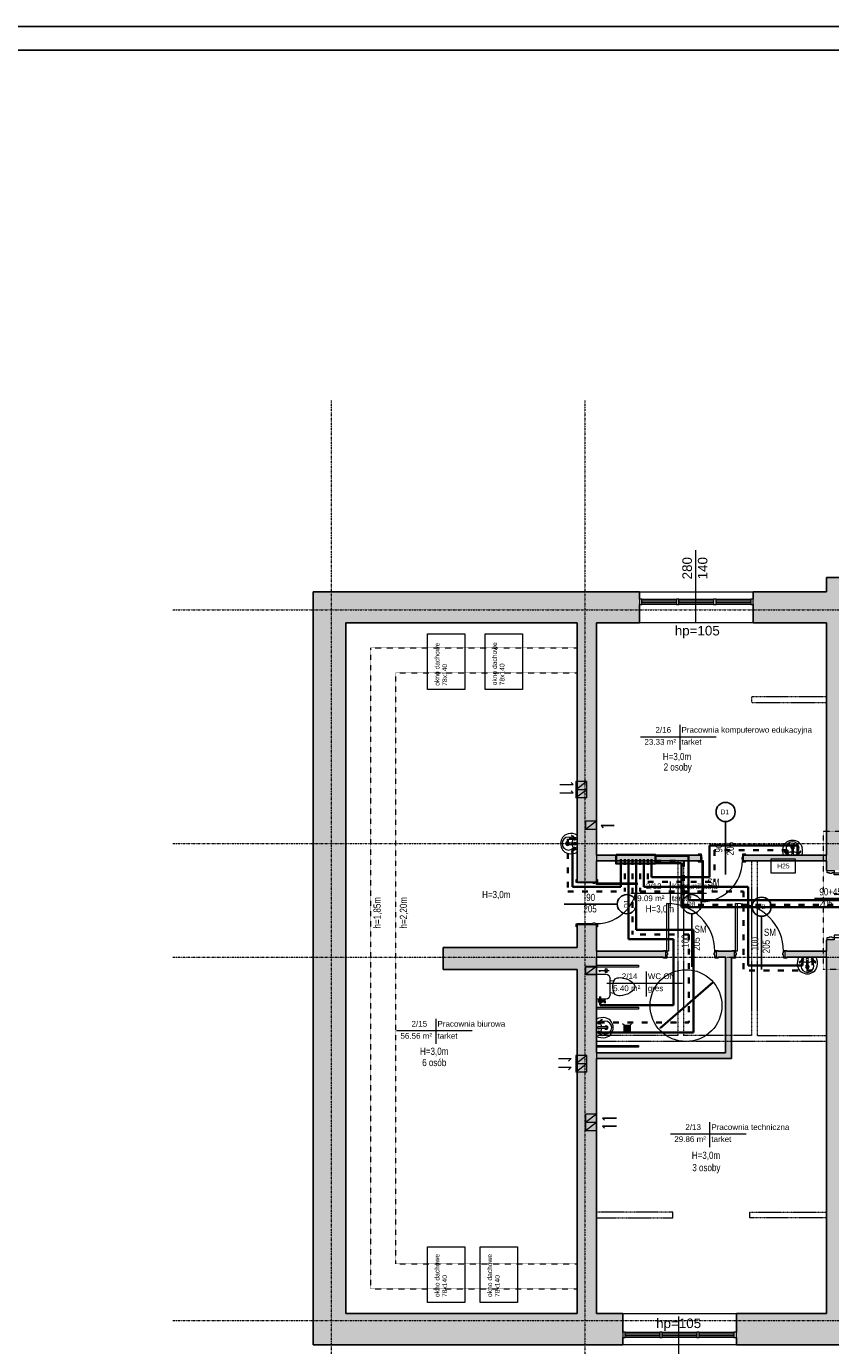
# Model space of a CAD drawing. Header units: inches. Extents: x -112469 to 885939, y -131046 to 286269.
# Tile 82 of 138: x 37501 to 54311, y -54228 to -26665. Entities that reach past the tile are written whole.
import ezdxf

# ---------------------------------------------------------------- set-up
doc = ezdxf.new("R2010")
doc.units = ezdxf.units.IN
doc.header["$MEASUREMENT"] = 0
for name, pattern in [('ACAD_ISO03W100', [30, 12, -18]), ('Aligning Line 1_8_', [0.635, 0.3175, -0.3175]), ('Linia siatki', [0.9925, 0.47, -0.2175, 0.0875, -0.2175]), ('Ukryty', [0.714375, 0.47625, -0.238125])]:
    doc.linetypes.add(name, pattern=pattern)
for name, color, linetype, lineweight in [('_IS_OPIS', 7, 'Continuous', 35), ('_IS_woda ciepła', 1, 'ACAD_ISO03W100', 35), ('_IS_woda cyrkulacyjna', 3, 'H2OCYR', 35), ('_IS_woda zimna', 5, 'Continuous', 35), ('A-ANNO-DIMS', 251, 'Continuous', 9), ('A-AREA-IDEN', 251, 'Continuous', 9), ('A-DETL', 251, 'Continuous', 9), ('A-DETL-HDLN', 251, 'Ukryty', 9), ('A-DETL-MEDM', 251, 'Continuous', 25), ('A-DETL-THIN', 251, 'Continuous', 9), ('A-DOOR', 251, 'Continuous', 9), ('A-DOOR-FRAM', 251, 'Continuous', 18), ('A-GLAZ', 251, 'Continuous', 9), ('A-WALL', 251, 'Continuous', 9), ('A-WALL-PATT', 254, 'Continuous', 25), ('G-ANNO-TEXT', 251, 'Continuous', 9), ('I-WALL', 251, 'Continuous', 9), ('P-SANR-FIXT', 251, 'Continuous', 9), ('S-GRID', 251, 'Continuous', 9)]:
    doc.layers.add(name, color=color, linetype=linetype, lineweight=lineweight)
doc.styles.add('Arial_1', font='arial.ttf', dxfattribs={"height": 12})
doc.styles.add('Arial_3', font='arial.ttf', dxfattribs={"height": 15})
doc.styles.add('Arial_4', font='arial.ttf', dxfattribs={"width": 0.8, "height": 18})
doc.styles.add('Arial_5', font='arial.ttf', dxfattribs={"height": 20})
doc.styles.get("Standard").update_dxf_attribs({"font": 'arial.ttf'})
doc.linetypes.add('H2OCYR', pattern='A,25.4,-12.7,["~",Standard,S=25.4,R=0,X=-11.43,Y=-14.732],-12.7', length=50.8)
doc.dimstyles.new('Średnica___2_5_mm_Arial', dxfattribs={"dimscale": 30.48, "dimtxt": 15.303891, "dimasz": 0.984252, "dimexe": 0.787402, "dimexo": 0, "dimgap": 0.492126, "dimtad": 1, "dimjust": 3, "dimdec": 1, "dimrnd": 0.5, "dimzin": 0, "dimdsep": 46, "dimtxsty": 'Arial_3', "dimsah": 1, "dimcen": 0.09, "dimdle": 0.787402, "dimazin": 0, "dimtfac": 1, "dimtdec": 4, "dimtix": 1, "dimtmove": 0, "dimatfit": 2, "dimfxl": 0, "dimtvp": 1, "dimtolj": 1, "dimtzin": 0, "dimarcsym": 0})

# ---------------------------------------------------------------- blocks, each defined once
blk = doc.blocks.new('Etyk_pom_1_mala - Etyk_pom_1_mala-219433-6_Poziom posadzka II pietra')
at = {"layer": 'A-AREA-IDEN'}
for p, q in [((-0.096, 0.144), (-0.096, -0.378)), ((-0.915, -0.101), (0.666, -0.101))]:
    blk.add_line(p, q, dxfattribs=at)
blk = doc.blocks.new('*D234')
at = {"layer": 'A-ANNO-DIMS', "color": 0, "lineweight": -2}
blk.add_line((189892, -12498), (188783, -13462), dxfattribs=at)
at = {"layer": 'A-ANNO-DIMS', "color": 0}
for points in [[(189873, -12521), (189866, -12514), (189892, -12498)], [(188780, -13458), (188786, -13466), (188760, -13482)]]:
    blk.add_solid(points, dxfattribs=at)
at = {"layer": 'Defpoints', "color": 0}
for p in [(189892, -12498), (188760, -13482)]:
    blk.add_point(p, dxfattribs=at)
at = {"layer": 'A-ANNO-DIMS', "color": 0, "insert": (189311, -12973), "char_height": 15, "attachment_point": 5, "rotation": 41.0025, "style": 'Arial_3', "bg_fill": 3, "box_fill_scale": 1.25, "bg_fill_color": 257, "bg_fill_transparency": 0}
blk.add_mtext('\\A1;ø1500.0', dxfattribs=at)
blk = doc.blocks.new('Lavabo mural - 05 - 440mm x 350mm-V2-6_Poziom posadzka II pietra')
at = {"layer": 'P-SANR-FIXT'}
for p, q in [((-17.2, -11), (-11.7, -5.6)), ((-16.1, -12.1), (-10.7, -6.7)), ((-1.5, -21.5), (-1.5, -7.1)), ((1.5, -21.5), (1.5, -7.1)), ((16.4, -12.1), (11, -6.7)), ((17.5, -11), (12, -5.6))]:
    blk.add_line(p, q, dxfattribs=at)
for centre, radius, start, end in [((5.3, -13.1), 26.4, 159.8825, 193.6351), ((-0.6, -14.5), 20.4, 193.6351, 271.6558), ((0, -18.4), 13.5, 135.4629, 45.0556), ((-10.1, -5.1), 2.5, 152.7917, 180), ((-10.1, -5.1), 2.5, 180, 207.0533), ((-10.1, -5.1), 1.7, 139.9948, 180), ((-10.1, -5.1), 1.7, 180, 198.0596), ((-10.1, -5.1), 1.7, 198.0596, 360), ((-10.1, -5.1), 2.5, 242.9467, 0), ((-0.2, 16), 26.7, 249.1986, 267.1093), ((-10.1, -5.1), 1.7, 360, 40.0052), ((-10.1, -5.1), 2.5, 0, 27.2083), ((0, -20.4), 3.86, 112.8828, 180), ((0, -20.4), 3.86, 180, 360), ((0, -5.1), 2.5, 152.7917, 180), ((0, -5.1), 2.5, 180, 0), ((0, -20.4), 2.35, 129.6826, 180), ((0, -20.4), 2.35, 180, 360), ((0.6, -14.5), 20.4, 268.3442, 346.3649), ((-0.2, 16), 26.7, 273.5606, 291.3199), ((0, -20.4), 3.86, 360, 67.1178), ((0, -20.4), 2.35, 360, 50.3185), ((0, -5.1), 2.5, 0, 27.2083), ((10.4, -5.1), 2.5, 152.7917, 180), ((10.4, -5.1), 2.5, 180, 297.0533), ((10.4, -5.1), 1.7, 139.9919, 180), ((10.4, -5.1), 1.7, 180, 0), ((10.4, -5.1), 1.7, 0, 40.0081), ((10.4, -5.1), 2.5, 360, 27.2083), ((10.4, -5.1), 2.5, 332.9467, 360), ((-5.3, -13.1), 26.4, 346.3649, 20.1175)]:
    blk.add_arc(centre, radius, start, end, dxfattribs=at)
for centre, major_axis, ratio, start_param, end_param in [((-16.6, -11.6), (-0.545, 0.545), 0.274309, 0, 3.141593), ((0, -21.5), (-1.5, 0), 0.428525, 0, 3.141593), ((17, -11.6), (0.545, 0.545), 0.274309, 3.141593, 6.283185)]:
    blk.add_ellipse(centre, major_axis=major_axis, ratio=ratio, start_param=start_param, end_param=end_param, dxfattribs=at)
blk = doc.blocks.new('wewnetrzne dwupanelowe - 100x210-634339-6_Poziom posadzka II pietra')
at = {"layer": 'A-DOOR'}
for p, q in [((-57.135, 8.3175), (-50.635, 8.3175)), ((-57.135, 6.3175), (-57.135, 8.3175)), ((-50.635, 6.3175), (-57.135, 6.3175)), ((-50.635, 8.3175), (-50.635, 6.3175)), ((50.635, 8.3175), (57.135, 8.3175)), ((50.635, 6.3175), (50.635, 8.3175)), ((57.135, 6.3175), (50.635, 6.3175)), ((57.135, 8.3175), (57.135, 6.3175)), ((-57.135, -5.6825), (-50.635, -5.6825)), ((-57.135, -7.6825), (-57.135, -5.6825)), ((-50.635, -7.6825), (-57.135, -7.6825)), ((-50.635, -5.6825), (-50.635, -7.6825)), ((50.635, -5.6825), (57.135, -5.6825)), ((50.635, -7.6825), (50.635, -5.6825)), ((57.135, -7.6825), (50.635, -7.6825)), ((57.135, -5.6825), (57.135, -7.6825))]:
    blk.add_line(p, q, dxfattribs=at)
at = {"layer": 'A-DOOR', "lineweight": 18}
for p, q in [((46.5, -5.6825), (50, -5.6825)), ((46.5, -105.6825), (46.5, -5.6825)), ((50, -5.6825), (50, -105.6825)), ((50, -105.6825), (46.5, -105.6825))]:
    blk.add_line(p, q, dxfattribs=at)
at = {"layer": 'A-DOOR'}
blk.add_arc((50, -5.6825), 100, 180, 270, dxfattribs=at)
at = {"layer": 'A-DOOR-FRAM'}
for p, q in [((-52.5, 6.3175), (-50, 6.3175)), ((-52.5, -5.6825), (-52.5, 6.3175)), ((-50, 6.3175), (-50, 1.31)), ((-50, 1.31), (-48.73, 1.31)), ((-48.73, 1.31), (-48.73, -2.1825)), ((48.73, 1.31), (50, 1.31)), ((48.73, -2.1825), (48.73, 1.31)), ((50, 6.3175), (52.5, 6.3175)), ((50, 1.31), (50, 6.3175)), ((52.5, 6.3175), (52.5, -5.6825)), ((-50, -5.6825), (-52.5, -5.6825)), ((-50, -2.1825), (-50, -5.6825)), ((-48.73, -2.1825), (-50, -2.1825)), ((50, -2.1825), (48.73, -2.1825)), ((50, -5.6825), (50, -2.1825)), ((52.5, -5.6825), (50, -5.6825))]:
    blk.add_line(p, q, dxfattribs=at)
blk = doc.blocks.new('Lavabo mural - 05 - 440mm x 350mm-346807-6_Poziom posadzka II pietra')
at = {"layer": 'P-SANR-FIXT'}
for p, q in [((-17.2, -11), (-11.7, -5.6)), ((-16.1, -12.1), (-10.7, -6.7)), ((-1.5, -21.5), (-1.5, -7.1)), ((1.5, -21.5), (1.5, -7.1)), ((16.4, -12.1), (11, -6.7)), ((17.5, -11), (12, -5.6))]:
    blk.add_line(p, q, dxfattribs=at)
for centre, radius, start, end in [((5.3, -13.1), 26.4, 150.3649, 193.6351), ((-5.3, -13.1), 26.4, 346.3649, 29.6351), ((-0.6, -14.5), 20.4, 193.6351, 271.6558), ((0, -18.4), 13.5, 135.4629, 45.0556), ((-10.1, -5.1), 2.5, 0, 180), ((-10.1, -5.1), 2.5, 180, 207.0533), ((-10.1, -5.1), 1.7, 360, 180), ((-10.1, -5.1), 1.7, 180, 198.0596), ((-10.1, -5.1), 1.7, 198.0596, 360), ((-10.1, -5.1), 2.5, 242.9467, 0), ((-0.2, 16), 26.7, 249.1986, 267.1093), ((0, -20.4), 3.86, 112.8828, 180), ((0, -20.4), 3.86, 180, 360), ((0, -5.1), 2.5, 0, 180), ((0, -5.1), 2.5, 180, 0), ((0, -20.4), 2.35, 129.6826, 180), ((0, -20.4), 2.35, 180, 360), ((0.6, -14.5), 20.4, 268.3442, 346.3649), ((-0.2, 16), 26.7, 273.5606, 291.3199), ((0, -20.4), 3.86, 360, 67.1178), ((0, -20.4), 2.35, 360, 50.3185), ((10.4, -5.1), 2.5, 360, 180), ((10.4, -5.1), 2.5, 180, 297.0533), ((10.4, -5.1), 1.7, 0, 180), ((10.4, -5.1), 1.7, 180, 0), ((10.4, -5.1), 2.5, 332.9467, 360)]:
    blk.add_arc(centre, radius, start, end, dxfattribs=at)
for centre, major_axis, ratio, start_param, end_param in [((-16.6, -11.6), (-0.545, 0.545), 0.274309, 0, 3.141593), ((0, -21.5), (-1.5, 0), 0.428525, 0, 3.141593), ((17, -11.6), (0.545, 0.545), 0.274309, 3.141593, 6.283185)]:
    blk.add_ellipse(centre, major_axis=major_axis, ratio=ratio, start_param=start_param, end_param=end_param, dxfattribs=at)
blk = doc.blocks.new('Muszla klozetowa domowa - 3D - Muszla klozetowa domowa - 3D-412173-6_Poziom posadzka II pietra')
at = {"layer": 'P-SANR-FIXT'}
for p, q in [((-9.5, 25.4), (-7, 27.9)), ((-7, 27.9), (-4.8, 29.2)), ((-4.8, 29.2), (-1.3, 30.5)), ((-1.3, 30.5), (1.3, 30.5)), ((1.3, 30.5), (4.8, 29.2)), ((4.8, 29.2), (7, 27.9)), ((7, 27.9), (9.5, 25.4)), ((-19.1, 0), (-18.6, 5.1)), ((-18.6, 5.1), (-17.2, 10.2)), ((-17.2, 10.2), (-15.4, 15.2)), ((-15.4, 15.2), (-13, 20.3)), ((-13, 20.3), (-9.5, 25.4)), ((9.5, 25.4), (13, 20.3)), ((13, 20.3), (15.4, 15.2)), ((15.4, 15.2), (17.2, 10.2)), ((17.2, 10.2), (18.6, 5.1)), ((18.6, 5.1), (19.1, 0)), ((-18.8, -2.5), (-19.1, 0)), ((-18.4, -5.1), (-18.8, -2.5)), ((-17.7, -7.6), (-18.4, -5.1)), ((-16.3, -10.2), (-17.7, -7.6)), ((-13.2, -12.7), (-16.3, -10.2)), ((15.9, -20.4), (-15.9, -20.4)), ((-9.7, -14), (-13.2, -12.7)), ((-12.3, -20.4), (-13.2, -12.7)), ((-2.5, -15.2), (-9.7, -14)), ((2.5, -15.2), (-2.5, -15.2)), ((9.7, -14), (2.5, -15.2)), ((13.2, -12.7), (9.7, -14)), ((12.3, -20.4), (13.2, -12.7)), ((16.3, -10.2), (13.2, -12.7)), ((17.7, -7.6), (16.3, -10.2)), ((18.4, -5.1), (17.7, -7.6)), ((18.8, -2.5), (18.4, -5.1)), ((19.1, 0), (18.8, -2.5)), ((-25.3, -29.8), (-25.3, -49.5)), ((25.3, -49.5), (25.3, -29.8))]:
    blk.add_line(p, q, dxfattribs=at)
for centre, start, end in [((-15.9, -29.8), 90, 180), ((15.9, -29.8), 0, 90)]:
    blk.add_arc(centre, 9.46, start, end, dxfattribs=at)
blk = doc.blocks.new('Drzwi-korytarz-niesymetryczne-wpuszczane - 1350 x 2000mm-590928-6_Poziom posadzka II pietra')
at = {"layer": 'A-DOOR', "lineweight": 18}
for p, q in [((-63, 6.365), (-67.5, 6.365)), ((-67.5, 6.365), (-67.5, -83.635)), ((-63, -83.635), (-63, 6.365)), ((63, 6.365), (67.5, 6.365)), ((63, -38.635), (63, 6.365)), ((67.5, 6.365), (67.5, -38.635)), ((67.5, -38.635), (63, -38.635)), ((-67.5, -83.635), (-63, -83.635))]:
    blk.add_line(p, q, dxfattribs=at)
at = {"layer": 'A-DOOR'}
for centre, radius, start, end in [((-67.5, 6.365), 90, 270, 360), ((67.5, 6.365), 45, 180, 270)]:
    blk.add_arc(centre, radius, start, end, dxfattribs=at)
at = {"layer": 'A-DOOR-FRAM'}
for p, q in [((-72.5, 21.365), (-67.5, 21.365)), ((-72.5, 6.365), (-72.5, 21.365)), ((-67.5, 6.365), (-72.5, 6.365)), ((-67.5, 21.365), (-67.5, 16.44375)), ((-67.5, 16.44375), (-65.9125, 16.44375)), ((-67.5, 11.34125), (-67.5, 6.365)), ((-65.9125, 11.34125), (-67.5, 11.34125)), ((-65.9125, 16.44375), (-65.9125, 11.34125)), ((65.9125, 16.44375), (67.5, 16.44375)), ((65.9125, 11.34125), (65.9125, 16.44375)), ((67.5, 11.34125), (65.9125, 11.34125)), ((67.5, 21.365), (72.5, 21.365)), ((67.5, 16.44375), (67.5, 21.365)), ((67.5, 6.365), (67.5, 11.34125)), ((72.5, 6.365), (67.5, 6.365)), ((72.5, 21.365), (72.5, 6.365))]:
    blk.add_line(p, q, dxfattribs=at)
blk = doc.blocks.new('Aluminum_2 szybowe - 160x140 wymiana-V1-6_Poziom posadzka II pietra')
at = {"layer": 'A-GLAZ'}
h = blk.add_hatch(color=256, dxfattribs=at)
h.paths.add_polyline_path([(-59.7, 8.7), (-59.7, 13.2), (-132.1, 13.2), (-132.1, 8.7)])
h.paths.add_polyline_path([(-59.7, 15.7), (-59.7, 20.2), (-132.1, 20.2), (-132.1, 15.7)])
h = blk.add_hatch(color=256, dxfattribs=at)
h.paths.add_polyline_path([(17.8, 8.7), (17.8, 13.2), (-54.6, 13.2), (-54.6, 8.7)])
h.paths.add_polyline_path([(17.8, 15.7), (17.8, 20.2), (-54.6, 20.2), (-54.6, 15.7)])
at = {"layer": 'A-GLAZ', "lineweight": 18}
for p, q in [((-132.1, 20.2), (-137.2, 20.2)), ((-137.2, 20.2), (-137.2, 8.7)), ((-137.2, 8.7), (-132.1, 8.7)), ((-132.1, 8.7), (-132.1, 20.2)), ((-59.7, 15.7), (-132.1, 15.7)), ((-132.1, 15.7), (-132.1, 13.2)), ((-132.1, 13.2), (-59.7, 13.2)), ((-54.6, 20.2), (-59.7, 20.2)), ((-59.7, 20.2), (-59.7, 8.7)), ((-59.7, 13.2), (-59.7, 15.7)), ((-59.7, 8.7), (-54.6, 8.7)), ((-54.6, 8.7), (-54.6, 20.2)), ((17.8, 15.7), (-54.6, 15.7)), ((-54.6, 15.7), (-54.6, 13.2)), ((-54.6, 13.2), (17.8, 13.2)), ((22.8, 20.2), (17.8, 20.2)), ((17.8, 20.2), (17.8, 8.7)), ((17.8, 13.2), (17.8, 15.7)), ((17.8, 8.7), (22.8, 8.7)), ((22.8, 8.7), (22.8, 20.2))]:
    blk.add_line(p, q, dxfattribs=at)
at = {"layer": 'A-GLAZ'}
for p, q in [((-132.1, 20.2), (-59.7, 20.2)), ((-59.7, 8.7), (-132.1, 8.7)), ((-54.6, 20.2), (17.8, 20.2)), ((17.8, 8.7), (-54.6, 8.7))]:
    blk.add_line(p, q, dxfattribs=at)
blk = doc.blocks.new('Aluminum_2 szybowe - 160x140 wymiana-631342-6_Poziom posadzka II pietra')
at = {"layer": 'A-GLAZ'}
h = blk.add_hatch(color=256, dxfattribs=at)
h.paths.add_polyline_path([(-59.7, 20.2), (-132.1, 20.2), (-132.1, 15.7), (-59.7, 15.7)])
h.paths.add_polyline_path([(-132.1, 13.2), (-132.1, 8.7), (-59.7, 8.7), (-59.7, 13.2)])
h = blk.add_hatch(color=256, dxfattribs=at)
h.paths.add_polyline_path([(-54.6, 20.2), (-54.6, 15.7), (17.8, 15.7), (17.8, 20.2)])
h.paths.add_polyline_path([(-54.6, 13.2), (-54.6, 8.7), (17.8, 8.7), (17.8, 13.2)])
at = {"layer": 'A-GLAZ', "lineweight": 18}
for p, q in [((-132.1, 20.2), (-137.2, 20.2)), ((-137.2, 20.2), (-137.2, 8.7)), ((-137.2, 8.7), (-132.1, 8.7)), ((-132.1, 8.7), (-132.1, 20.2)), ((-59.7, 15.7), (-132.1, 15.7)), ((-132.1, 15.7), (-132.1, 13.2)), ((-132.1, 13.2), (-59.7, 13.2)), ((-54.6, 20.2), (-59.7, 20.2)), ((-59.7, 20.2), (-59.7, 8.7)), ((-59.7, 13.2), (-59.7, 15.7)), ((-59.7, 8.7), (-54.6, 8.7)), ((-54.6, 8.7), (-54.6, 20.2)), ((17.8, 15.7), (-54.6, 15.7)), ((-54.6, 15.7), (-54.6, 13.2)), ((-54.6, 13.2), (17.8, 13.2)), ((22.8, 20.2), (17.8, 20.2)), ((17.8, 20.2), (17.8, 8.7)), ((17.8, 13.2), (17.8, 15.7)), ((17.8, 8.7), (22.8, 8.7)), ((22.8, 8.7), (22.8, 20.2))]:
    blk.add_line(p, q, dxfattribs=at)
at = {"layer": 'A-GLAZ'}
for p, q in [((-132.1, 20.2), (-59.7, 20.2)), ((-59.7, 8.7), (-132.1, 8.7)), ((-54.6, 20.2), (17.8, 20.2)), ((17.8, 8.7), (-54.6, 8.7))]:
    blk.add_line(p, q, dxfattribs=at)
blk = doc.blocks.new('Drzwi-wewnętrzne-jednoskrzydłowe-dwupanelowe-drewniane - 900 x 2100mm-613824-6_Poziom posadzka II pietra')
at = {"layer": 'A-DOOR'}
for p, q in [((-49.635, 22.3175), (-43.135, 22.3175)), ((-49.635, 20.3175), (-49.635, 22.3175)), ((-43.135, 20.3175), (-49.635, 20.3175)), ((-43.135, 22.3175), (-43.135, 20.3175)), ((43.135, 22.3175), (49.635, 22.3175)), ((43.135, 20.3175), (43.135, 22.3175)), ((49.635, 20.3175), (43.135, 20.3175)), ((49.635, 22.3175), (49.635, 20.3175)), ((-49.635, -19.6825), (-43.135, -19.6825)), ((-49.635, -21.6825), (-49.635, -19.6825)), ((-43.135, -21.6825), (-49.635, -21.6825)), ((-43.135, -19.6825), (-43.135, -21.6825)), ((43.135, -19.6825), (49.635, -19.6825)), ((43.135, -21.6825), (43.135, -19.6825)), ((49.635, -21.6825), (43.135, -21.6825)), ((49.635, -19.6825), (49.635, -21.6825))]:
    blk.add_line(p, q, dxfattribs=at)
at = {"layer": 'A-DOOR', "lineweight": 18}
for p, q in [((39, -19.6825), (42.5, -19.6825)), ((39, -104.6825), (39, -19.6825)), ((42.5, -19.6825), (42.5, -104.6825)), ((42.5, -104.6825), (39, -104.6825))]:
    blk.add_line(p, q, dxfattribs=at)
at = {"layer": 'A-DOOR'}
blk.add_arc((42.5, -19.6825), 85, 180, 270, dxfattribs=at)
at = {"layer": 'A-DOOR-FRAM'}
for p, q in [((-45, 20.3175), (-42.5, 20.3175)), ((-45, -19.6825), (-45, 20.3175)), ((-42.5, 20.3175), (-42.5, -12.69)), ((42.5, 20.3175), (45, 20.3175)), ((42.5, -12.69), (42.5, 20.3175)), ((45, 20.3175), (45, -19.6825)), ((-42.5, -19.6825), (-45, -19.6825)), ((-42.5, -12.69), (-41.23, -12.69)), ((-42.5, -16.1825), (-42.5, -19.6825)), ((-41.23, -16.1825), (-42.5, -16.1825)), ((-41.23, -12.69), (-41.23, -16.1825)), ((41.23, -12.69), (42.5, -12.69)), ((41.23, -16.1825), (41.23, -12.69)), ((42.5, -16.1825), (41.23, -16.1825)), ((42.5, -19.6825), (42.5, -16.1825)), ((45, -19.6825), (42.5, -19.6825))]:
    blk.add_line(p, q, dxfattribs=at)
blk = doc.blocks.new('Drzwi-wewnętrzne-jednoskrzydłowe-dwupanelowe-drewniane - 900 x 2100mm-634583-6_Poziom posadzka II pietra')
at = {"layer": 'A-DOOR', "lineweight": 18}
for p, q in [((42.5, 90.7), (39, 90.7)), ((39, 90.7), (39, 5.7)), ((42.5, 5.7), (42.5, 90.7)), ((39, 5.7), (42.5, 5.7))]:
    blk.add_line(p, q, dxfattribs=at)
at = {"layer": 'A-DOOR'}
for p, q in [((-43.1, 7.7), (-49.6, 7.7)), ((-49.6, 7.7), (-49.6, 5.7)), ((-49.6, 5.7), (-43.1, 5.7)), ((-43.1, 5.7), (-43.1, 7.7)), ((49.6, 7.7), (43.1, 7.7)), ((43.1, 7.7), (43.1, 5.7)), ((43.1, 5.7), (49.6, 5.7)), ((49.6, 5.7), (49.6, 7.7)), ((-43.1, -6.3), (-49.6, -6.3)), ((-49.6, -6.3), (-49.6, -8.3)), ((-49.6, -8.3), (-43.1, -8.3)), ((-43.1, -8.3), (-43.1, -6.3)), ((49.6, -6.3), (43.1, -6.3)), ((43.1, -6.3), (43.1, -8.3)), ((43.1, -8.3), (49.6, -8.3)), ((49.6, -8.3), (49.6, -6.3))]:
    blk.add_line(p, q, dxfattribs=at)
blk.add_arc((42.5, 5.7), 85, 90, 180, dxfattribs=at)
at = {"layer": 'A-DOOR-FRAM'}
for p, q in [((-42.5, 5.7), (-45, 5.7)), ((-45, 5.7), (-45, -6.3)), ((-42.5, 2.2), (-42.5, 5.7)), ((-41.2, 2.2), (-42.5, 2.2)), ((-41.2, -1.3), (-41.2, 2.2)), ((42.5, 2.2), (41.2, 2.2)), ((41.2, 2.2), (41.2, -1.3)), ((42.5, 5.7), (42.5, 2.2)), ((45, 5.7), (42.5, 5.7)), ((45, -6.3), (45, 5.7)), ((-45, -6.3), (-42.5, -6.3)), ((-42.5, -6.3), (-42.5, -1.3)), ((-42.5, -1.3), (-41.2, -1.3)), ((41.2, -1.3), (42.5, -1.3)), ((42.5, -1.3), (42.5, -6.3)), ((42.5, -6.3), (45, -6.3))]:
    blk.add_line(p, q, dxfattribs=at)
blk = doc.blocks.new('A$C4C8A6172')
at = {"layer": '_IS_woda zimna'}
h = blk.add_hatch(dxfattribs=at)
h.set_pattern_fill('ANSI37', color=256, scale=75, angle=244, style=0)
h.set_pattern_definition([(217.91178353, (-1884521.8944, 652365.024), (2.880222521, -3.698239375), []), (307.91178353, (-1884521.8944, 652365.024), (3.698239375, 2.880222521), [])])
h.paths.add_polyline_path([(0, -32, -1), (0, 32, -1)])
for p, q in [((-91, 44), (-91, -46)), ((-32, 0), (-91, 0))]:
    blk.add_line(p, q, dxfattribs=at)
blk.add_circle((0, 0), 31.5, dxfattribs=at)
blk = doc.blocks.new('2 PIĘTRO')
at = {"layer": 'A-WALL-PATT', "lineweight": 9}
h = blk.add_hatch(color=251, dxfattribs=at)
h.paths.add_polyline_path([(192263.54, -20075.71), (192723.54, -20075.71), (192723.54, -11615.71), (192263.54, -11615.71), (192263.54, -19425.71)])
h.paths.add_polyline_path([(192263.54, -10165.71), (192723.54, -10165.71), (192723.54, -4045.71), (192263.54, -4045.71), (192263.54, -10160.72)])
for points in [[(181533.54, -20075.71), (182213.54, -20075.71), (182213.54, -4345.71), (181533.54, -4345.71), (181533.54, -12547.09)], [(187053.54, -4995.71), (187053.54, -4345.71), (182213.54, -4345.71), (182213.54, -4995.71), (184767.22, -4995.71)], [(187053.54, -12235.71), (187053.54, -11775.71), (184253.54, -11775.71), (184253.54, -12235.71), (186430.1, -12235.71)], [(190273.54, -14095.71), (190273.54, -11975.71), (190153.54, -11975.71), (190153.54, -14095.71)], [(187453.54, -14095.71), (190153.54, -14095.71), (190153.54, -13975.71), (187453.54, -13975.71)], [(187123.54, -20075.71), (187123.54, -19425.71), (182213.54, -19425.71), (182213.54, -20075.71), (184767.22, -20075.71)]]:
    blk.add_hatch(color=251, dxfattribs=at).paths.add_polyline_path(points)
h = blk.add_hatch(color=251, dxfattribs=at)
h.paths.add_polyline_path([(191418.71, -4995.71), (192263.54, -4995.71), (192263.54, -4345.71), (190728.14, -4345.71), (190728.14, -4995.71)])
h.paths.add_polyline_path([(188182.12, -4995.71), (188353.54, -4995.71), (188353.54, -4345.71), (187053.54, -4345.71), (187053.54, -4995.71), (187453.54, -4995.71)])
h = blk.add_hatch(color=251, dxfattribs=at)
h.paths.add_polyline_path([(187453.54, -19425.71), (187453.54, -11300.71), (187053.54, -11300.71), (187053.54, -19425.71), (187123.54, -19425.71)])
h.paths.add_polyline_path([(187453.54, -10400.71), (187453.54, -4995.71), (187053.54, -4995.71), (187053.54, -10400.71), (187418.54, -10400.71)])
h = blk.add_hatch(color=251, dxfattribs=at)
h.paths.add_polyline_path([(191418.71, -9965.71), (192263.54, -9965.71), (192263.54, -9845.71), (190528.54, -9845.71), (190528.54, -9965.71), (190574.89, -9965.71)])
h.paths.add_polyline_path([(188092.97, -9965.71), (189628.54, -9965.71), (189628.54, -9845.71), (187453.54, -9845.71), (187453.54, -9965.71)])
h = blk.add_hatch(color=251, dxfattribs=at)
h.paths.add_polyline_path([(189953.54, -11975.71), (190338.54, -11975.71), (190338.54, -11855.71), (189953.54, -11855.71), (189953.54, -11925.63)])
h.paths.add_polyline_path([(192263.54, -11975.71), (192263.54, -11855.71), (191388.54, -11855.71), (191388.54, -11975.71), (191434.89, -11975.71)])
h.paths.add_polyline_path([(188857.19, -11975.71), (188903.54, -11975.71), (188903.54, -11855.71), (187453.54, -11855.71), (187453.54, -11975.71), (188092.97, -11975.71)])
h = blk.add_hatch(color=251, dxfattribs=at)
h.paths.add_polyline_path([(191418.71, -20075.71), (192263.54, -20075.71), (192263.54, -19425.71), (190378.14, -19425.71), (190378.14, -20075.71)])
h.paths.add_polyline_path([(187123.54, -20075.71), (188003.54, -20075.71), (188003.54, -19425.71), (187123.54, -19425.71)])
at = {"layer": 'A-DETL', "color": 251, "linetype": 'Aligning Line 1_8_'}
for p, q in [((182213.54, -4995.71), (182653.54, -4995.71)), ((182733.54, -5515.71), (187053.54, -5515.71)), ((182733.54, -5515.71), (182733.54, -18905.71)), ((183253.54, -6035.71), (183253.54, -18385.71)), ((183253.54, -6035.71), (187053.54, -6035.71)), ((183253.54, -18385.71), (187053.54, -18385.71)), ((182733.54, -18905.71), (187053.54, -18905.71))]:
    blk.add_line(p, q, dxfattribs=at)
at = {"layer": 'A-DETL', "color": 251, "lineweight": 18}
for p, q in [((186688.47, -8371.74), (186968.47, -8371.74)), ((186688.47, -8543.83), (186968.47, -8543.83)), ((186968.47, -8371.74), (186926.05, -8329.31)), ((186968.47, -8543.83), (186926.05, -8501.4)), ((187253.54, -8307.8), (187023.54, -8479.88)), ((187023.54, -8307.8), (187023.54, -8479.88)), ((187253.54, -8307.8), (187023.54, -8307.8)), ((187253.54, -8479.88), (187023.54, -8651.97)), ((187023.54, -8479.88), (187023.54, -8651.97)), ((187253.54, -8479.88), (187023.54, -8479.88)), ((187253.54, -8479.88), (187023.54, -8479.88)), ((187253.54, -8479.88), (187253.54, -8307.8)), ((187253.54, -8651.97), (187253.54, -8479.88)), ((187253.54, -8651.97), (187023.54, -8651.97)), ((187453.54, -9138.01), (187223.54, -9310.1)), ((187223.54, -9138.01), (187223.54, -9310.1)), ((187453.54, -9138.01), (187223.54, -9138.01)), ((187453.54, -9310.1), (187223.54, -9310.1)), ((187453.54, -9310.1), (187453.54, -9138.01)), ((187553.72, -9230.11), (187596.15, -9272.53)), ((187826.84, -9230.11), (187553.72, -9230.11)), ((187553.72, -9230.11), (187826.84, -9230.11)), ((187453.54, -12169.35), (187223.54, -12341.44)), ((187223.54, -12169.35), (187223.54, -12341.44)), ((187453.54, -12169.35), (187223.54, -12169.35)), ((187453.54, -12341.44), (187223.54, -12341.44)), ((187223.54, -12341.44), (187453.54, -12341.44)), ((187453.54, -12341.44), (187453.54, -12169.35)), ((187502.06, -12259.2), (187530.34, -12287.48)), ((187502.06, -12259.2), (187722.06, -12259.2)), ((187253.54, -14035.71), (187023.54, -14207.8)), ((187023.54, -14035.71), (187023.54, -14207.8)), ((187253.54, -14035.71), (187023.54, -14035.71)), ((187253.54, -14207.8), (187253.54, -14035.71)), ((186663.54, -14095.71), (186923.54, -14095.71)), ((186663.54, -14275.71), (186923.54, -14275.71)), ((186923.54, -14095.71), (186866.98, -14152.28)), ((186923.54, -14275.71), (186866.98, -14332.28)), ((187253.54, -14207.8), (187023.54, -14379.88)), ((187023.54, -14207.8), (187023.54, -14379.88)), ((187253.54, -14207.8), (187023.54, -14207.8)), ((187253.54, -14207.8), (187023.54, -14207.8)), ((187253.54, -14379.88), (187253.54, -14207.8)), ((187253.54, -14379.88), (187023.54, -14379.88)), ((187453.54, -15260.6), (187223.54, -15432.69)), ((187223.54, -15260.6), (187223.54, -15432.69)), ((187453.54, -15260.6), (187223.54, -15260.6)), ((187453.54, -15432.69), (187223.54, -15604.78)), ((187223.54, -15432.69), (187223.54, -15604.78)), ((187453.54, -15432.69), (187223.54, -15432.69)), ((187453.54, -15432.69), (187223.54, -15432.69)), ((187453.54, -15432.69), (187453.54, -15260.6)), ((187453.54, -15604.78), (187453.54, -15432.69)), ((187578.52, -15339.18), (187620.95, -15381.61)), ((187873.88, -15339.18), (187578.52, -15339.18)), ((187578.52, -15339.18), (187873.88, -15339.18)), ((187453.54, -15604.78), (187223.54, -15604.78)), ((187578.52, -15511.27), (187620.95, -15553.7)), ((187873.88, -15511.27), (187578.52, -15511.27)), ((187578.52, -15511.27), (187873.88, -15511.27))]:
    blk.add_line(p, q, dxfattribs=at)
at = {"layer": 'A-DETL', "color": 251, "linetype": 'Aligning Line 1_8_', "lineweight": 18}
for p, q in [((194873.54, -9350.71), (192196.33, -9350.71)), ((192196.33, -9350.71), (192196.33, -12225.41)), ((192196.33, -12225.41), (198833.49, -12225.41))]:
    blk.add_line(p, q, dxfattribs=at)
at = {"layer": 'A-DETL', "color": 251, "lineweight": 18}
for centre in [(187654.2, -12287.22), (187655.43, -12235.71)]:
    blk.add_circle(centre, 20, dxfattribs=at)
at = {"layer": 'A-DETL-HDLN', "color": 251}
for p, q in [((190693.54, -6535.71), (190693.54, -6655.71)), ((192263.54, -6535.71), (190693.54, -6535.71)), ((190693.54, -6655.71), (192263.54, -6655.71)), ((190693.54, -9965.71), (190693.54, -13615.71)), ((190813.54, -9965.71), (190813.54, -13615.71)), ((189513.54, -11855.71), (189428.54, -11855.71)), ((187453.54, -13735.71), (192263.54, -13735.71)), ((190813.54, -13615.71), (192263.54, -13615.71)), ((190273.54, -14095.71), (190273.54, -13975.71)), ((189053.54, -17305.71), (187453.54, -17305.71)), ((189053.54, -17425.71), (189053.54, -17305.71)), ((190663.54, -17305.71), (192263.54, -17305.71)), ((190663.54, -17425.71), (190663.54, -17305.71)), ((187453.54, -17425.71), (189053.54, -17425.71)), ((192263.54, -17425.71), (190663.54, -17425.71))]:
    blk.add_line(p, q, dxfattribs=at)
at = {"layer": 'A-DETL-MEDM', "color": 251}
for p, q in [((190153.54, -10253.92), (190153.54, -9143.92)), ((186778.54, -10871.04), (187888.54, -10871.04)), ((192008.54, -10753.92), (193118.54, -10753.92)), ((189448.87, -12180.71), (189448.87, -11070.71)), ((190906.47, -12233.64), (190906.47, -11123.64))]:
    blk.add_line(p, q, dxfattribs=at)
for centre in [(190153.54, -8943.92), (188088.54, -10871.04), (189448.87, -10870.71), (190906.47, -10923.64)]:
    blk.add_circle(centre, 200, dxfattribs=at)
at = {"layer": 'A-DETL-THIN', "color": 251}
for p, q in [((189528.87, -4975.71), (189528.87, -3475.71)), ((183926.51, -6383.12), (183926.51, -5223.12)), ((183926.51, -5223.12), (184706.51, -5223.12)), ((184706.51, -5223.12), (184706.51, -6383.12)), ((185126.51, -6383.12), (185126.51, -5223.12)), ((185126.51, -5223.12), (185906.51, -5223.12)), ((185906.51, -5223.12), (185906.51, -6383.12)), ((184706.51, -6383.12), (183926.51, -6383.12)), ((185906.51, -6383.12), (185126.51, -6383.12)), ((191106.47, -10223.47), (191106.47, -9923.47)), ((191106.47, -9923.47), (191606.47, -9923.47)), ((191606.47, -9923.47), (191606.47, -10223.47)), ((191606.47, -10223.47), (191106.47, -10223.47)), ((188333.54, -12188.19), (187223.54, -12188.19)), ((187453.54, -12148.19), (188333.54, -12148.19)), ((188333.54, -12148.19), (188333.54, -12188.19)), ((187453.54, -13025.6), (188333.54, -13025.6)), ((188333.54, -13065.6), (187453.54, -13065.6)), ((188333.54, -13025.6), (188333.54, -13065.6)), ((188030.38, -13398.21), (188002.1, -13369.93)), ((188030.38, -13538.81), (188030.38, -13398.21)), ((188030.38, -13398.21), (188158.6, -13398.21)), ((188050.38, -13398.21), (188050.38, -13538.81)), ((188070.38, -13398.21), (188070.38, -13538.81)), ((188090.38, -13398.21), (188090.38, -13538.81)), ((188110.38, -13398.21), (188110.38, -13538.81)), ((188130.38, -13398.21), (188130.38, -13538.81)), ((188150.38, -13398.21), (188150.38, -13538.81)), ((188158.6, -13398.21), (188186.89, -13369.93)), ((188158.6, -13398.21), (188158.6, -13538.81)), ((188030.38, -13538.81), (188002.1, -13567.1)), ((188158.6, -13538.81), (188030.38, -13538.81)), ((188158.6, -13538.81), (188186.89, -13567.1)), ((187453.54, -13860.6), (187453.54, -13820.6)), ((187453.54, -13820.6), (188333.54, -13820.6)), ((188333.54, -13860.6), (187453.54, -13860.6)), ((188333.54, -13820.6), (188333.54, -13860.6)), ((183926.51, -19193.12), (183926.51, -18033.12)), ((183926.51, -18033.12), (184706.51, -18033.12)), ((184706.51, -18033.12), (184706.51, -19193.12)), ((185026.51, -19193.12), (185026.51, -18033.12)), ((185026.51, -18033.12), (185806.51, -18033.12)), ((185806.51, -18033.12), (185806.51, -19193.12)), ((184706.51, -19193.12), (183926.51, -19193.12)), ((185806.51, -19193.12), (185026.51, -19193.12)), ((189173.54, -20683.35), (189173.54, -19483.35))]:
    blk.add_line(p, q, dxfattribs=at)
at = {"layer": 'A-WALL', "color": 251, "lineweight": 25}
for p, q in [((192263.54, -4045.71), (192263.54, -4345.71)), ((193098.54, -4045.71), (192263.54, -4045.71)), ((188353.54, -4345.71), (181533.54, -4345.71)), ((181533.54, -4345.71), (181533.54, -20075.71)), ((188353.54, -4495.71), (188353.54, -4345.71)), ((190728.14, -4345.71), (190728.14, -4495.71)), ((192263.54, -4345.71), (190728.14, -4345.71)), ((188353.54, -4995.71), (188353.54, -4610.01)), ((190728.14, -4610.01), (190728.14, -4995.71)), ((182213.54, -4995.71), (187053.54, -4995.71)), ((182213.54, -19425.71), (182213.54, -4995.71)), ((187453.54, -4995.71), (188353.54, -4995.71)), ((190728.14, -4995.71), (192263.54, -4995.71)), ((192263.54, -4995.71), (192263.54, -9845.71)), ((189582.19, -9845.71), (187453.54, -9845.71)), ((192263.54, -9845.71), (190574.89, -9845.71)), ((187453.54, -9965.71), (189582.19, -9965.71)), ((190574.89, -9965.71), (192263.54, -9965.71)), ((192263.54, -9965.71), (192263.54, -10165.71)), ((192263.54, -10165.71), (192273.54, -10165.71)), ((184253.54, -11775.71), (184253.54, -12235.71)), ((187053.54, -11775.71), (184253.54, -11775.71)), ((192263.54, -11615.71), (192263.54, -11855.71)), ((192273.54, -11615.71), (192263.54, -11615.71)), ((188857.19, -11855.71), (187453.54, -11855.71)), ((187453.54, -11975.71), (188857.19, -11975.71)), ((190292.19, -11855.71), (189999.89, -11855.71)), ((189999.89, -11975.71), (190153.54, -11975.71)), ((190153.54, -11975.71), (190153.54, -13975.71)), ((190273.54, -14095.71), (190273.54, -11975.71)), ((190273.54, -11975.71), (190292.19, -11975.71)), ((192263.54, -11855.71), (191434.89, -11855.71)), ((191434.89, -11975.71), (192263.54, -11975.71)), ((192263.54, -11975.71), (192263.54, -19425.71)), ((184253.54, -12235.71), (187053.54, -12235.71)), ((190153.54, -13975.71), (187453.54, -13975.71)), ((187453.54, -14095.71), (190273.54, -14095.71)), ((187053.54, -19425.71), (182213.54, -19425.71)), ((188003.54, -19425.71), (187453.54, -19425.71)), ((188003.54, -19811.41), (188003.54, -19425.71)), ((190378.14, -19425.71), (190378.14, -19811.41)), ((192263.54, -19425.71), (190378.14, -19425.71)), ((181533.54, -20075.71), (188003.54, -20075.71)), ((188003.54, -20075.71), (188003.54, -19925.71)), ((190378.14, -19925.71), (190378.14, -20075.71)), ((190378.14, -20075.71), (194223.54, -20075.71))]:
    blk.add_line(p, q, dxfattribs=at)
at = {"layer": 'A-WALL', "color": 251}
for p, q in [((188353.54, -4345.71), (190728.14, -4345.71)), ((190728.14, -4995.71), (188353.54, -4995.71)), ((187453.54, -9845.71), (187453.54, -9965.71)), ((192263.54, -9965.71), (192263.54, -9845.71)), ((187453.54, -11855.71), (187453.54, -11975.71)), ((192263.54, -11975.71), (192263.54, -11855.71)), ((187453.54, -13975.71), (187453.54, -14095.71)), ((188003.54, -19425.71), (190378.14, -19425.71)), ((190378.14, -20075.71), (188003.54, -20075.71))]:
    blk.add_line(p, q, dxfattribs=at)
at = {"layer": 'I-WALL', "color": 251, "lineweight": 25}
for p, q in [((187053.54, -4995.71), (187053.54, -10354.36)), ((187453.54, -9845.71), (187453.54, -4995.71)), ((187453.54, -10354.36), (187453.54, -9965.71)), ((187053.54, -11347.06), (187053.54, -11775.71)), ((187453.54, -11855.71), (187453.54, -11347.06)), ((187453.54, -13975.71), (187453.54, -11975.71)), ((187053.54, -12235.71), (187053.54, -19425.71)), ((187453.54, -19425.71), (187453.54, -14095.71))]:
    blk.add_line(p, q, dxfattribs=at)
at = {"layer": 'S-GRID', "color": 251, "linetype": 'Linia siatki'}
for p, q in [((181908.54, -349.63), (181908.54, -23392.42)), ((187213.54, -349.63), (187213.54, -23392.42)), ((178601.56, -4720.71), (213831.77, -4720.71)), ((178601.56, -9605.71), (213831.77, -9605.71)), ((178601.56, -11975.71), (213831.77, -11975.71)), ((178601.56, -19568.21), (213831.77, -19568.21))]:
    blk.add_line(p, q, dxfattribs=at)
at = {"layer": 'A-AREA-IDEN', "color": 251, "xscale": 999.9999999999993, "yscale": 999.9999999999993, "zscale": 999.9999999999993}
for p in [(189290.54, -7270.23), (189089.64, -10537.77), (188586.8, -12418.13), (184191.28, -13411.82), (189914.77, -15570)]:
    blk.add_blockref('Etyk_pom_1_mala - Etyk_pom_1_mala-219433-6_Poziom posadzka II pietra', p, dxfattribs=at)
at = {"layer": 'A-DOOR', "color": 251, "xscale": 10, "yscale": 10, "zscale": 10}
for name, p, rotation in [('Drzwi-wewnętrzne-jednoskrzydłowe-dwupanelowe-drewniane - 900 x 2100mm-634583-6_Poziom posadzka II pietra', (190078.54, -9908.88), 180), ('Drzwi-korytarz-niesymetryczne-wpuszczane - 1350 x 2000mm-590928-6_Poziom posadzka II pietra', (192487.19, -10890.71), 89.99999999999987), ('Drzwi-wewnętrzne-jednoskrzydłowe-dwupanelowe-drewniane - 900 x 2100mm-613824-6_Poziom posadzka II pietra', (187256.72, -10850.71), 89.99999999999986), ('wewnetrzne dwupanelowe - 100x210-634339-6_Poziom posadzka II pietra', (189428.54, -11912.53), 180), ('wewnetrzne dwupanelowe - 100x210-634339-6_Poziom posadzka II pietra', (190863.54, -11912.53), 180)]:
    blk.add_blockref(name, p, dxfattribs=dict(at, rotation=rotation))
at = {"layer": 'A-GLAZ', "color": 251, "xscale": 10, "yscale": 10, "zscale": 10}
for p in [(189725.14, -4697.26), (190499.74, -4697.26)]:
    blk.add_blockref('Aluminum_2 szybowe - 160x140 wymiana-V1-6_Poziom posadzka II pietra', p, dxfattribs=at)
at = {"layer": 'A-GLAZ', "color": 251, "xscale": 10, "yscale": 10, "zscale": 10, "rotation": 180}
for p in [(188231.94, -19724.15), (189006.54, -19724.15)]:
    blk.add_blockref('Aluminum_2 szybowe - 160x140 wymiana-631342-6_Poziom posadzka II pietra', p, dxfattribs=at)
at = {"layer": 'P-SANR-FIXT', "color": 251, "xscale": 10, "yscale": 10, "zscale": 10}
for name, p, rotation in [('Lavabo mural - 05 - 440mm x 350mm-346807-6_Poziom posadzka II pietra', (187053.54, -9605.71), 269.9999999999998), ('Lavabo mural - 05 - 440mm x 350mm-V2-6_Poziom posadzka II pietra', (191553.54, -9885.71), 180), ('Muszla klozetowa domowa - 3D - Muszla klozetowa domowa - 3D-412173-6_Poziom posadzka II pietra', (187948.24, -12594.84), 269.9999999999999), ('Lavabo mural - 05 - 440mm x 350mm-346807-6_Poziom posadzka II pietra', (187453.54, -13450.39), 90.0000000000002)]:
    blk.add_blockref(name, p, dxfattribs=dict(at, rotation=rotation))
blk.add_blockref('Lavabo mural - 05 - 440mm x 350mm-346807-6_Poziom posadzka II pietra', (191863.54, -11975.71), dxfattribs=at)
at = {"layer": 'A-AREA-IDEN', "color": 251, "char_height": 120, "attachment_point": 1, "style": 'Arial_1'}
for s, insert, width in [('2/16', (188688.63, -7168.52), 424.8944), ('Pracownia komputerowo edukacyjna', (189231.41, -7168.52), 3535.4419), ('23.33 m²', (188457.27, -7420.23), 857.8056), ('tarket', (189231.41, -7420.23), 553.1644), ('2/12', (188487.73, -10436.05), 424.8944), ('Komunikacja', (189030.52, -10436.05), 1242.6156), ('9.09 m²', (188306.37, -10687.76), 737.5525), ('tarket', (189030.52, -10687.76), 553.1644), ('2/14', (187984.89, -12316.42), 424.8944), ('WC ON', (188527.68, -12316.42), 769.62), ('5.40 m²', (187803.53, -12568.13), 737.5525), ('gres', (188527.68, -12568.13), 424.8944), ('2/15', (183589.37, -13310.1), 424.8944), ('Pracownia biurowa', (184132.15, -13310.1), 1819.8306), ('56.56 m²', (183358.01, -13561.81), 857.8056), ('tarket', (184132.15, -13561.81), 553.1644), ('29.86 m²', (189081.49, -15720), 857.8056), ('2/13', (189312.85, -15468.29), 424.8944), ('tarket', (189855.64, -15720), 553.1644), ('Pracownia techniczna', (189855.64, -15468.29), 2108.4381)]:
    blk.add_mtext(s, dxfattribs=dict(at, insert=insert, width=width))
at = {"layer": 'G-ANNO-TEXT', "color": 251, "attachment_point": 1, "rotation": 90}
for s, insert, char_height, width, style in [('280', (189249.45, -4084.41), 200, 577.215, 'Arial_5'), ('140', (189573.57, -4084.41), 200, 577.215, 'Arial_5'), ('okno dachowe ', (184073.61, -6308.14), 100, 1130.3794, 'Arial_3'), ('okno dachowe ', (185273.61, -6298.14), 100, 1130.3794, 'Arial_3'), ('78x140', (184232.36, -6308.14), 100, 561.1812, 'Arial_3'), ('78x140', (185432.36, -6298.14), 100, 561.1812, 'Arial_3'), ('90', (189937.04, -9791.63), 150, 288.6075, 'Arial_4'), ('205', (190175.16, -9851.16), 150, 432.9112, 'Arial_4'), ('h=1,85m', (182794.47, -11378.1), 150, 1018.1431, 'Arial_4'), ('h=2,20m', (183344.47, -11378.1), 150, 1018.1431, 'Arial_4'), ('D1', (188032.15, -10951.53), 100, 216.4556, 'Arial_3'), ('100', (189232.37, -11784.42), 150, 432.9112, 'Arial_4'), ('205', (189470.49, -11843.95), 150, 432.9112, 'Arial_4'), ('100', (190689.97, -11837.35), 150, 432.9112, 'Arial_4'), ('205', (190928.09, -11896.88), 150, 432.9112, 'Arial_4'), ('okno dachowe ', (184073.61, -19078.14), 100, 1130.3794, 'Arial_3'), ('okno dachowe ', (185173.61, -19078.14), 100, 1130.3794, 'Arial_3'), ('78x140', (184232.36, -19078.14), 100, 561.1812, 'Arial_3'), ('78x140', (185332.36, -19078.14), 100, 561.1812, 'Arial_3')]:
    blk.add_mtext(s, dxfattribs=dict(at, insert=insert, char_height=char_height, width=width, style=style))
at = {"layer": 'G-ANNO-TEXT', "color": 251, "attachment_point": 1}
for s, insert, char_height, width, style in [('hp=105', (189091.92, -5055.65), 200, 1162.4469, 'Arial_5'), ('H=3,0m', (188841.94, -7710.85), 150, 913.9237, 'Arial_4'), ('2 osoby', (188859.28, -7929.47), 150, 873.8394, 'Arial_4'), ('D1', (190049.03, -8892.67), 100, 216.4556, 'Arial_3'), ('H25', (191233.39, -10023.77), 100, 304.6413, 'Arial_3'), ('SM', (189775.12, -10335.34), 150, 384.81, 'Arial_4'), ('H=3,0m', (185064.53, -10593.92), 150, 913.9237, 'Arial_4'), ('90', (187240.83, -10654.53), 150, 288.6075, 'Arial_4'), ('90+45', (192113.28, -10537.41), 150, 729.5356, 'Arial_4'), ('205', (187181.3, -10892.65), 150, 432.9112, 'Arial_4'), ('H=3,0m', (188484.53, -10893.92), 150, 913.9237, 'Arial_4'), ('D8', (189344.36, -10819.46), 100, 216.4556, 'Arial_3'), ('D8', (190801.96, -10872.39), 100, 216.4556, 'Arial_3'), ('205', (192113.28, -10775.54), 150, 432.9112, 'Arial_4'), ('SM', (189505, -11317.38), 150, 384.81, 'Arial_4'), ('SM', (190954.99, -11382.38), 150, 384.81, 'Arial_4'), ('H=3,0m', (183767.44, -13869.15), 150, 913.9237, 'Arial_4'), ('6 osób', (183812.44, -14104.15), 150, 753.5862, 'Arial_4'), ('H=3,0m', (189448.14, -16041.7), 150, 913.9237, 'Arial_4'), ('3 osoby', (189458.26, -16299.25), 150, 873.8394, 'Arial_4'), ('hp=105', (188701.9, -19527.18), 200, 1162.4469, 'Arial_5')]:
    blk.add_mtext(s, dxfattribs=dict(at, insert=insert, char_height=char_height, width=width, style=style))
at = {"layer": 'A-ANNO-DIMS', "color": 251}
dim = blk.add_diameter_dim_2p(p1=(189892.25, -12497.78), p2=(188760.22, -13481.92), dimstyle='Średnica___2_5_mm_Arial', override={"dimpost": 'ø<>'}, dxfattribs=at)
dim.commit()
dim.dimension.update_dxf_attribs({"geometry": '*D234', "text_midpoint": (189311.19, -12972.54)})
at = {"layer": 'A-DETL-HDLN', "color": 251}
for p, q in [((189153.54, -9965.71), (189153.54, -13615.71)), ((189273.54, -9965.71), (189273.54, -13615.71)), ((189153.54, -13615.71), (187453.54, -13615.71)), ((190693.54, -13615.71), (189273.54, -13615.71))]:
    blk.add_line(p, q, dxfattribs=at)
at = {"layer": 'A-DETL-THIN', "color": 251}
blk.add_circle((189326.24, -12989.85), 750, dxfattribs=at)

msp = doc.modelspace()

# ---------------------------------------------------------------- block references
at = {"layer": '_IS_woda zimna', "ltscale": 10}
msp.add_blockref('2 PIĘTRO', (-138038, -34134), dxfattribs=at)

# ---------------------------------------------------------------- next in the draw order: linework, layer by layer
for points in [[(-5630, -26665), (94370, -26665), (94370, -68665), (-5630, -68665)], [(-5130, -27165), (93870, -27165), (93870, -68165), (-5130, -68165)]]:
    msp.add_lwpolyline(points, close=True)
at = {"layer": '_IS_OPIS'}
msp.add_lwpolyline([(49828, -43971), (50648, -43971), (50648, -44156), (49828, -44156)], close=True, dxfattribs=at)
at = {"layer": '_IS_woda ciepła', "ltscale": 10}
for p, q in [((48965, -43638), (48818, -43638)), ((48818, -43638), (48818, -44740)), ((50009, -44064), (50009, -44740)), ((50169, -44064), (50169, -45639)), ((50329, -44064), (50329, -44740)), ((50489, -44064), (50489, -44540)), ((50648, -44097), (51242, -44097)), ((51242, -44097), (51242, -45019)), ((53411, -43877), (51882, -43877)), ((51882, -43877), (51882, -44540)), ((53411, -43969), (53411, -43877)), ((50489, -44540), (51882, -44540)), ((48818, -44740), (50009, -44740)), ((50329, -44740), (52489, -44740)), ((52489, -44740), (52489, -46387)), ((51242, -45019), (65739, -45019)), ((51348, -45639), (50169, -45639)), ((51348, -45639), (51348, -47480)), ((53930, -46160), (53930, -46387)), ((53930, -46387), (52489, -46387)), ((49466, -47480), (51348, -47480))]:
    msp.add_line(p, q, dxfattribs=at)
at = {"layer": '_IS_woda cyrkulacyjna', "ltscale": 6}
for p, q in [((50648, -44147), (51192, -44147)), ((51192, -44147), (51192, -45069)), ((51192, -45069), (65789, -45069))]:
    msp.add_line(p, q, dxfattribs=at)
at = {"layer": '_IS_woda zimna', "ltscale": 10}
for p, q in [((53617, -43777), (51782, -43777)), ((51782, -43777), (51782, -44440)), ((53617, -43969), (53617, -43777)), ((48965, -43844), (48918, -43844)), ((48918, -43844), (48918, -44640)), ((49929, -44064), (49929, -44640)), ((50089, -44064), (50089, -45739)), ((50249, -44064), (50249, -45539)), ((50409, -44064), (50409, -44640)), ((50569, -44064), (50569, -44440)), ((48918, -44640), (49929, -44640)), ((50409, -44640), (52589, -44640)), ((50569, -44440), (51782, -44440)), ((52589, -44640), (52589, -46287)), ((51028, -45739), (50089, -45739)), ((51448, -45539), (50249, -45539)), ((51028, -45739), (51028, -47115)), ((51448, -45539), (51448, -47685)), ((53725, -46287), (52589, -46287)), ((53725, -46160), (53725, -46287)), ((49497, -47029), (49497, -46937)), ((49497, -47029), (49497, -47115)), ((49497, -47115), (51028, -47115)), ((49466, -47685), (51448, -47685))]:
    msp.add_line(p, q, dxfattribs=at)
at = {"layer": '_IS_woda zimna'}
for p, q in [((50648, -43997), (51342, -43997)), ((51342, -43997), (51342, -44919)), ((51342, -44919), (65639, -44919))]:
    msp.add_line(p, q, dxfattribs=at)

# ---------------------------------------------------------------- next in the draw order: block references
at = {"layer": '_IS_woda zimna', "ltscale": 10, "rotation": 180.5044228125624}
msp.add_blockref('A$C4C8A6172', (49497, -47029), dxfattribs=at)

doc.saveas('drawing.dxf')
